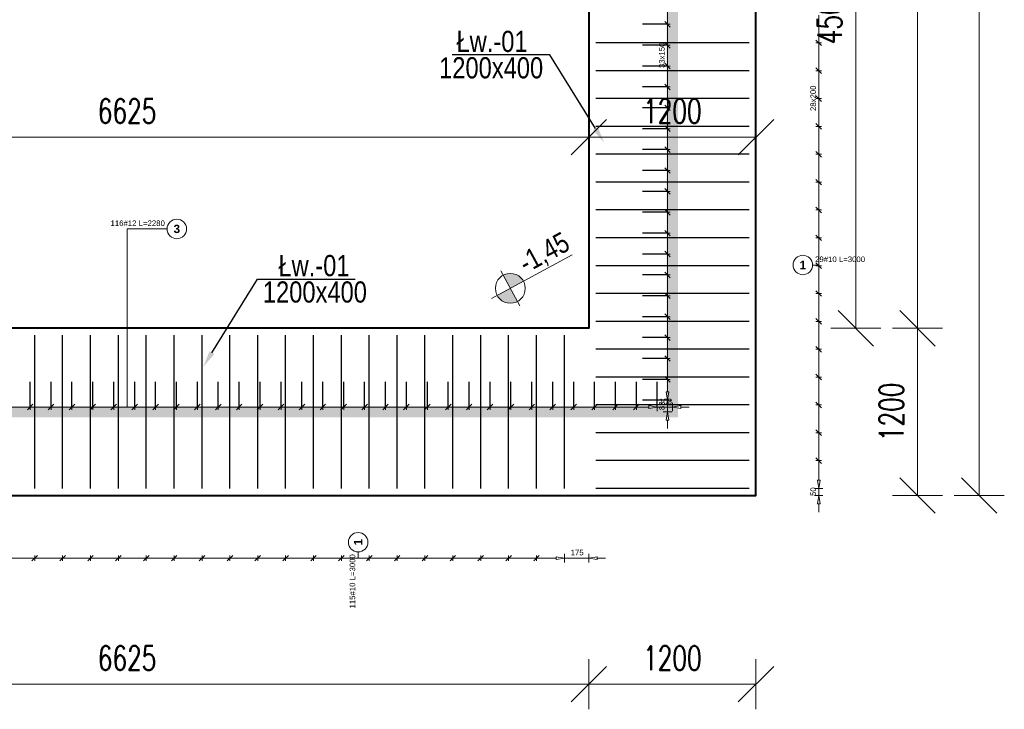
# Model space of a CAD drawing. Extents: x -274995 to 107519, y -337635 to 244261.
# Tile 13 of 49: x 59450 to 66514, y -60697 to -55745. Entities that reach past the tile are written whole.
import ezdxf
from ezdxf import colors
from ezdxf.entities.mleader import LeaderData, LeaderLine
from ezdxf.math import Vec2, Vec3

# ---------------------------------------------------------------- set-up
doc = ezdxf.new("R2010")
doc.units = 0
doc.header["$LTSCALE"] = 10
doc.header["$MEASUREMENT"] = 0
for name, color, linetype, lineweight in [('P-Linia1', 3, 'Continuous', 40), ('P-Opis', 1, 'Continuous', 18), ('P-Opis fundamenty', 193, 'Continuous', 9), ('P-Wymiar', 254, 'Continuous', 9)]:
    doc.layers.add(name, color=color, linetype=linetype, lineweight=lineweight)
doc.layers.add('RCAD_opis rozkładu', color=7, linetype='Continuous')
doc.layers.add('RCAD_rozkład pręta', color=7, linetype='Continuous')
doc.styles.add('_Fd Opis', font='arial.ttf', dxfattribs={"width": 0.8})
doc.styles.add('ROMANS', font='romans.shx', dxfattribs={"width": 0.7})
doc.styles.add('style1', font='arial.ttf')
doc.styles.add('style3', font='arialbd.ttf')
doc.dimstyles.new('A100', dxfattribs={"dimscale": 100, "dimtxt": 1.75, "dimasz": 0.1, "dimexe": 0, "dimexo": 0, "dimgap": 1, "dimtad": 1, "dimdec": 4, "dimrnd": 0.1, "dimdsep": 46, "dimtxsty": 'ROMANS', "dimblk": '[[[[[[[[', "dimcen": 2, "dimdle": 2, "dimse1": 1, "dimse2": 1, "dimclrd": 256, "dimclrt": 1, "dimadec": 0, "dimazin": 0, "dimtfac": 1, "dimtdec": 4, "dimtix": 1, "dimtmove": 2, "dimatfit": 3, "dimldrblk": '[[[[[[[[', "dimfxl": 1, "dimtvp": 0.6, "dimtolj": 1, "dimlwd": 9, "dimarcsym": 0})

# ---------------------------------------------------------------- blocks, each defined once
blk = doc.blocks.new('A$C798F0764')
at = {"layer": 'P-Opis'}
h = blk.add_hatch(color=1, dxfattribs=at)
h.dxf.hatch_style = 1
h.paths.add_polyline_path([(87, -43), (-30, -160, 0.414214), (204, -160)])
h.paths.add_polyline_path([(-30, 74), (87, -43), (204, 74, 0.414214)])
at = {"layer": 'P-Opis', "color": 1}
for p, q in [((-80, -210), (636, 506)), ((-68, 111), (241, -198))]:
    blk.add_line(p, q, dxfattribs=at)
blk.add_circle((87, -43), 165, dxfattribs=at)
blk = doc.blocks.new('[[[[[[[[')
at = {"layer": 'P-Wymiar'}
for p, q in [((0, 18), (0, -18)), ((-12.73, -12.73), (12.73, 12.73)), ((0, 0), (-4.63, 0))]:
    blk.add_line(p, q, dxfattribs=at)
blk = doc.blocks.new('*D527')
at = {"layer": 'Defpoints', "color": 0, "transparency": 16777216}
for p in [(56907.7, -56588.4), (63532.7, -56588.4), (63532.7, -56588.4)]:
    blk.add_point(p, dxfattribs=at)
at = {"layer": 'P-Wymiar', "lineweight": 9, "transparency": 16777216}
blk.add_line((56917.7, -56588.4), (63522.7, -56588.4), dxfattribs=at)
at = {"layer": 'P-Wymiar', "lineweight": 9, "transparency": 16777216, "xscale": 10, "yscale": 10, "zscale": 10, "rotation": 180}
blk.add_blockref('[[[[[[[[', (56907.7, -56588.4), dxfattribs=at)
at = {"layer": 'P-Wymiar', "lineweight": 9, "transparency": 16777216, "xscale": 10, "yscale": 10, "zscale": 10}
blk.add_blockref('[[[[[[[[', (63532.7, -56588.4), dxfattribs=at)
at = {"layer": 'P-Wymiar', "color": 1, "transparency": 16777216, "insert": (60220.2, -56400.9), "char_height": 175, "attachment_point": 5, "style": 'ROMANS'}
blk.add_mtext('\\A1;6625', dxfattribs=at)
blk = doc.blocks.new('*D528')
at = {"layer": 'Defpoints', "color": 0, "transparency": 16777216}
for p in [(63532.7, -56588.4), (64732.7, -56588.4), (64732.7, -56588.4)]:
    blk.add_point(p, dxfattribs=at)
at = {"layer": 'P-Wymiar', "lineweight": 9, "transparency": 16777216}
blk.add_line((63542.7, -56588.4), (64722.7, -56588.4), dxfattribs=at)
at = {"layer": 'P-Wymiar', "lineweight": 9, "transparency": 16777216, "xscale": 10, "yscale": 10, "zscale": 10, "rotation": 180}
blk.add_blockref('[[[[[[[[', (63532.7, -56588.4), dxfattribs=at)
at = {"layer": 'P-Wymiar', "lineweight": 9, "transparency": 16777216, "xscale": 10, "yscale": 10, "zscale": 10}
blk.add_blockref('[[[[[[[[', (64732.7, -56588.4), dxfattribs=at)
at = {"layer": 'P-Wymiar', "color": 1, "transparency": 16777216, "insert": (64132.7, -56400.9), "char_height": 175, "attachment_point": 5, "style": 'ROMANS'}
blk.add_mtext('\\A1;1200', dxfattribs=at)
blk = doc.blocks.new('*D566')
at = {"layer": 'Defpoints', "color": 0, "transparency": 16777216}
for p in [(63532.7, -57961.1), (64732.7, -57961.1), (64732.7, -60517.2)]:
    blk.add_point(p, dxfattribs=at)
at = {"layer": 'P-Wymiar', "lineweight": 9, "transparency": 16777216}
blk.add_line((63542.7, -60517.2), (64722.7, -60517.2), dxfattribs=at)
at = {"layer": 'P-Wymiar', "lineweight": 9, "transparency": 16777216, "xscale": 10, "yscale": 10, "zscale": 10, "rotation": 180}
blk.add_blockref('[[[[[[[[', (63532.7, -60517.2), dxfattribs=at)
at = {"layer": 'P-Wymiar', "lineweight": 9, "transparency": 16777216, "xscale": 10, "yscale": 10, "zscale": 10}
blk.add_blockref('[[[[[[[[', (64732.7, -60517.2), dxfattribs=at)
at = {"layer": 'P-Wymiar', "color": 1, "transparency": 16777216, "insert": (64132.7, -60329.7), "char_height": 175, "attachment_point": 5, "style": 'ROMANS'}
blk.add_mtext('\\A1;1200', dxfattribs=at)
blk = doc.blocks.new('*D591')
at = {"layer": 'Defpoints', "color": 0, "transparency": 16777216}
for p in [(56907.7, -57961.1), (63532.7, -57961.1), (63532.7, -60517.2)]:
    blk.add_point(p, dxfattribs=at)
at = {"layer": 'P-Wymiar', "lineweight": 9, "transparency": 16777216}
blk.add_line((56917.7, -60517.2), (63522.7, -60517.2), dxfattribs=at)
at = {"layer": 'P-Wymiar', "lineweight": 9, "transparency": 16777216, "xscale": 10, "yscale": 10, "zscale": 10, "rotation": 180}
blk.add_blockref('[[[[[[[[', (56907.7, -60517.2), dxfattribs=at)
at = {"layer": 'P-Wymiar', "lineweight": 9, "transparency": 16777216, "xscale": 10, "yscale": 10, "zscale": 10}
blk.add_blockref('[[[[[[[[', (63532.7, -60517.2), dxfattribs=at)
at = {"layer": 'P-Wymiar', "color": 1, "transparency": 16777216, "insert": (60220.2, -60329.7), "char_height": 175, "attachment_point": 5, "style": 'ROMANS'}
blk.add_mtext('\\A1;6625', dxfattribs=at)
blk = doc.blocks.new('*D592')
at = {"layer": 'Defpoints', "color": 0, "transparency": 16777216}
for p in [(62923.2, -57961.1), (65892.1, -57961.1), (62923.2, -59161.1)]:
    blk.add_point(p, dxfattribs=at)
at = {"layer": 'P-Wymiar', "lineweight": 9, "transparency": 16777216}
blk.add_line((65892.1, -59151.1), (65892.1, -57971.1), dxfattribs=at)
at = {"layer": 'P-Wymiar', "lineweight": 9, "transparency": 16777216, "xscale": 10, "yscale": 10, "zscale": 10}
for p, rotation in [((65892.1, -57961.1), 90), ((65892.1, -59161.1), 270)]:
    blk.add_blockref('[[[[[[[[', p, dxfattribs=dict(at, rotation=rotation))
at = {"layer": 'P-Wymiar', "color": 1, "transparency": 16777216, "insert": (65704.6, -58561.1), "char_height": 175, "attachment_point": 5, "rotation": 90, "style": 'ROMANS'}
blk.add_mtext('\\A1;1200', dxfattribs=at)
blk = doc.blocks.new('*D593')
at = {"layer": 'Defpoints', "color": 0, "transparency": 16777216}
for p in [(62617.8, -45066.1), (65892.1, -45066.1), (62923.2, -57961.1)]:
    blk.add_point(p, dxfattribs=at)
at = {"layer": 'P-Wymiar', "lineweight": 9, "transparency": 16777216}
blk.add_line((65892.1, -57951.1), (65892.1, -45076.1), dxfattribs=at)
at = {"layer": 'P-Wymiar', "lineweight": 9, "transparency": 16777216, "xscale": 10, "yscale": 10, "zscale": 10}
for p, rotation in [((65892.1, -45066.1), 90), ((65892.1, -57961.1), 270)]:
    blk.add_blockref('[[[[[[[[', p, dxfattribs=dict(at, rotation=rotation))
at = {"layer": 'P-Wymiar', "color": 1, "transparency": 16777216, "insert": (65704.6, -51513.6), "char_height": 175, "attachment_point": 5, "rotation": 90, "style": 'ROMANS'}
blk.add_mtext('\\A1;12895', dxfattribs=at)
blk = doc.blocks.new('*D595')
at = {"layer": 'Defpoints', "color": 0, "transparency": 16777216}
for p in [(64732.7, -43866.1), (66334.4, -43866.1), (64732.7, -59161.1)]:
    blk.add_point(p, dxfattribs=at)
at = {"layer": 'P-Wymiar', "lineweight": 9, "transparency": 16777216}
blk.add_line((66334.4, -59151.1), (66334.4, -43876.1), dxfattribs=at)
at = {"layer": 'P-Wymiar', "lineweight": 9, "transparency": 16777216, "xscale": 10, "yscale": 10, "zscale": 10}
for p, rotation in [((66334.4, -43866.1), 90), ((66334.4, -59161.1), 270)]:
    blk.add_blockref('[[[[[[[[', p, dxfattribs=dict(at, rotation=rotation))
at = {"layer": 'P-Wymiar', "color": 1, "transparency": 16777216, "insert": (66146.9, -51513.6), "char_height": 175, "attachment_point": 5, "rotation": 90, "style": 'ROMANS'}
blk.add_mtext('\\A1;15295', dxfattribs=at)
blk = doc.blocks.new('*D598')
at = {"layer": 'Defpoints', "color": 0, "transparency": 16777216}
for p in [(64732.7, -53461.1), (63532.7, -57961.1), (65448.7, -57961.1)]:
    blk.add_point(p, dxfattribs=at)
at = {"layer": 'P-Wymiar', "lineweight": 9, "transparency": 16777216}
blk.add_line((65448.7, -53471.1), (65448.7, -57951.1), dxfattribs=at)
at = {"layer": 'P-Wymiar', "lineweight": 9, "transparency": 16777216, "xscale": 10, "yscale": 10, "zscale": 10}
for p, rotation in [((65448.7, -53461.1), 90), ((65448.7, -57961.1), 270)]:
    blk.add_blockref('[[[[[[[[', p, dxfattribs=dict(at, rotation=rotation))
at = {"layer": 'P-Wymiar', "color": 1, "transparency": 16777216, "insert": (65261.2, -55711.1), "char_height": 175, "attachment_point": 5, "rotation": 90, "style": 'ROMANS'}
blk.add_mtext('\\A1;4500', dxfattribs=at)

msp = doc.modelspace()

# ---------------------------------------------------------------- linework, layer by layer
at = {"layer": 'Defpoints', "color": 40, "true_color": 0xe7c923, "const_width": 80}
msp.add_lwpolyline([(64132.71154, -53461.12697), (64132.71154, -58561.12831), (56307.74774, -58561.12831), (56307.74774, -54861.12697)], dxfattribs=at)
at = {"layer": 'P-Linia1'}
for points in [[(40007.78413, -59161.12697), (64732.71154, -59161.12697), (64732.71154, -43866.12831), (50782.74774, -43866.12831)], [(56907.74774, -57961.12697), (56907.74774, -45066.12831), (63532.71154, -45066.12831), (63532.71154, -57961.12697), (56907.74774, -57961.12697)]]:
    msp.add_lwpolyline(points, dxfattribs=at)
at = {"layer": 'RCAD_opis rozkładu', "color": 8, "lineweight": 0}
for p, q in [((64097.71154, -55777.98122), (64097.71154, -55627.98122)), ((65183.19528, -55911.12697), (65183.19528, -55711.12697)), ((64117.71154, -55797.98122), (64077.71154, -55757.98122)), ((64077.71154, -55777.98122), (64117.71154, -55777.98122)), ((64097.71154, -55927.98122), (64097.71154, -55777.98122)), ((64117.71154, -55947.98122), (64077.71154, -55907.98122)), ((64077.71154, -55927.98122), (64117.71154, -55927.98122)), ((64097.71154, -56002.98122), (64097.71154, -55927.98122)), ((65203.19528, -55931.12697), (65163.19528, -55891.12697)), ((65203.19528, -55911.12697), (65163.19528, -55911.12697)), ((65183.19528, -56111.12697), (65183.19528, -55911.12697)), ((64097.71154, -56002.98122), (64097.71154, -56077.98122)), ((64077.71154, -56057.98122), (64117.71154, -56097.98122)), ((64077.71154, -56077.98122), (64117.71154, -56077.98122)), ((64097.71154, -56077.98122), (64097.71154, -56227.98122)), ((65203.19528, -56131.12697), (65163.19528, -56091.12697)), ((65203.19528, -56111.12697), (65163.19528, -56111.12697)), ((65183.19528, -56311.12697), (65183.19528, -56111.12697)), ((64077.71154, -56207.98122), (64117.71154, -56247.98122)), ((64077.71154, -56227.98122), (64117.71154, -56227.98122)), ((64097.71154, -56227.98122), (64097.71154, -56377.98122)), ((65203.19528, -56331.12697), (65163.19528, -56291.12697)), ((64077.71154, -56357.98122), (64117.71154, -56397.98122)), ((65203.19528, -56311.12697), (65163.19528, -56311.12697)), ((65183.19528, -56411.12697), (65183.19528, -56311.12697)), ((64077.71154, -56377.98122), (64117.71154, -56377.98122)), ((64097.71154, -56377.98122), (64097.71154, -56527.98122)), ((65183.19528, -56411.12697), (65183.19528, -56511.12697)), ((64077.71154, -56507.98122), (64117.71154, -56547.98122)), ((65163.19528, -56491.12697), (65203.19528, -56531.12697)), ((65203.19528, -56511.12697), (65163.19528, -56511.12697)), ((65183.19528, -56511.12697), (65183.19528, -56711.12697)), ((64077.71154, -56527.98122), (64117.71154, -56527.98122)), ((64097.71154, -56527.98122), (64097.71154, -56677.98122)), ((64077.71154, -56657.98122), (64117.71154, -56697.98122)), ((64077.71154, -56677.98122), (64117.71154, -56677.98122)), ((64097.71154, -56677.98122), (64097.71154, -56827.98122)), ((65163.19528, -56691.12697), (65203.19528, -56731.12697)), ((65203.19528, -56711.12697), (65163.19528, -56711.12697)), ((65183.19528, -56711.12697), (65183.19528, -56911.12697)), ((64077.71154, -56807.98122), (64117.71154, -56847.98122)), ((64077.71154, -56827.98122), (64117.71154, -56827.98122)), ((64097.71154, -56827.98122), (64097.71154, -56977.98122)), ((65163.19528, -56891.12697), (65203.19528, -56931.12697)), ((65203.19528, -56911.12697), (65163.19528, -56911.12697)), ((65183.19528, -56911.12697), (65183.19528, -57111.12697)), ((64077.71154, -56957.98122), (64117.71154, -56997.98122)), ((64077.71154, -56977.98122), (64117.71154, -56977.98122)), ((64097.71154, -56977.98122), (64097.71154, -57127.98122)), ((64077.71154, -57107.98122), (64117.71154, -57147.98122)), ((64077.71154, -57127.98122), (64117.71154, -57127.98122)), ((64097.71154, -57127.98122), (64097.71154, -57277.98122)), ((65163.19528, -57091.12697), (65203.19528, -57131.12697)), ((65203.19528, -57111.12697), (65163.19528, -57111.12697)), ((65183.19528, -57111.12697), (65183.19528, -57311.12697)), ((60220.54394, -57247.37781), (60220.54394, -58526.12697)), ((60220.54394, -57247.37781), (60507.00524, -57247.37781)), ((64077.71154, -57257.98122), (64117.71154, -57297.98122)), ((64077.71154, -57277.98122), (64117.71154, -57277.98122)), ((64097.71154, -57277.98122), (64097.71154, -57427.98122)), ((65163.19528, -57291.12697), (65203.19528, -57331.12697)), ((65203.19528, -57311.12697), (65163.19528, -57311.12697)), ((65183.19528, -57311.12697), (65183.19528, -57511.12697)), ((64077.71154, -57407.98122), (64117.71154, -57447.98122)), ((64077.71154, -57427.98122), (64117.71154, -57427.98122)), ((64097.71154, -57427.98122), (64097.71154, -57577.98122)), ((65138.90888, -57506.37074), (65183.19528, -57506.37074)), ((65163.19528, -57491.12697), (65203.19528, -57531.12697)), ((64077.71154, -57557.98122), (64117.71154, -57597.98122)), ((64077.71154, -57577.98122), (64117.71154, -57577.98122)), ((64097.71154, -57577.98122), (64097.71154, -57727.98122)), ((65203.19528, -57511.12697), (65163.19528, -57511.12697)), ((65183.19528, -57511.12697), (65183.19528, -57711.12697)), ((64077.71154, -57707.98122), (64117.71154, -57747.98122)), ((65163.19528, -57691.12697), (65203.19528, -57731.12697)), ((65203.19528, -57711.12697), (65163.19528, -57711.12697)), ((65183.19528, -57711.12697), (65183.19528, -57911.12697)), ((64077.71154, -57727.98122), (64117.71154, -57727.98122)), ((64097.71154, -57727.98122), (64097.71154, -57877.98122)), ((64077.71154, -57857.98122), (64117.71154, -57897.98122)), ((64077.71154, -57877.98122), (64117.71154, -57877.98122)), ((64097.71154, -57877.98122), (64097.71154, -58027.98122)), ((65163.19528, -57891.12697), (65203.19528, -57931.12697)), ((65203.19528, -57911.12697), (65163.19528, -57911.12697)), ((65183.19528, -57911.12697), (65183.19528, -58111.12697)), ((64077.71154, -58007.98122), (64117.71154, -58047.98122)), ((64077.71154, -58027.98122), (64117.71154, -58027.98122)), ((64097.71154, -58027.98122), (64097.71154, -58177.98122)), ((65163.19528, -58091.12697), (65203.19528, -58131.12697)), ((65203.19528, -58111.12697), (65163.19528, -58111.12697)), ((65183.19528, -58111.12697), (65183.19528, -58311.12697)), ((64077.71154, -58157.98122), (64117.71154, -58197.98122)), ((64077.71154, -58177.98122), (64117.71154, -58177.98122)), ((64097.71154, -58177.98122), (64097.71154, -58327.98122)), ((64077.71154, -58307.98122), (64117.71154, -58347.98122)), ((64077.71154, -58327.98122), (64117.71154, -58327.98122)), ((64097.71154, -58327.98122), (64097.71154, -58417.98122)), ((65163.19528, -58291.12697), (65203.19528, -58331.12697)), ((65203.19528, -58311.12697), (65163.19528, -58311.12697)), ((65183.19528, -58311.12697), (65183.19528, -58511.12697)), ((64097.71154, -58477.98122), (64087.71154, -58417.98122)), ((64107.71154, -58417.98122), (64087.71154, -58417.98122)), ((64107.71154, -58417.98122), (64097.71154, -58477.98122)), ((64024.62377, -58496.12697), (64024.62377, -58556.12697)), ((64067.71154, -58477.98122), (64127.71154, -58477.98122)), ((64097.71154, -58477.98122), (64097.71154, -58561.12831)), ((64132.71288, -58496.12697), (64132.71288, -58556.12697)), ((65163.19528, -58491.12697), (65203.19528, -58531.12697)), ((59374.62377, -58526.12697), (59524.62377, -58526.12697)), ((59504.62377, -58546.12697), (59544.62377, -58506.12697)), ((59524.62377, -58506.12697), (59524.62377, -58546.12697)), ((59524.62377, -58526.12697), (59674.62377, -58526.12697)), ((59654.62377, -58546.12697), (59694.62377, -58506.12697)), ((59674.62377, -58506.12697), (59674.62377, -58546.12697)), ((59674.62377, -58526.12697), (59824.62377, -58526.12697)), ((59804.62377, -58546.12697), (59844.62377, -58506.12697)), ((59824.62377, -58506.12697), (59824.62377, -58546.12697)), ((59824.62377, -58526.12697), (59974.62377, -58526.12697)), ((59954.62377, -58546.12697), (59994.62377, -58506.12697)), ((59974.62377, -58506.12697), (59974.62377, -58546.12697)), ((59974.62377, -58526.12697), (60124.62377, -58526.12697)), ((60104.62377, -58546.12697), (60144.62377, -58506.12697)), ((60124.62377, -58506.12697), (60124.62377, -58546.12697)), ((60124.62377, -58526.12697), (60274.62377, -58526.12697)), ((60254.62377, -58546.12697), (60294.62377, -58506.12697)), ((60274.62377, -58506.12697), (60274.62377, -58546.12697)), ((60274.62377, -58526.12697), (60424.62377, -58526.12697)), ((60404.62377, -58546.12697), (60444.62377, -58506.12697)), ((60424.62377, -58506.12697), (60424.62377, -58546.12697)), ((60424.62377, -58526.12697), (60574.62377, -58526.12697)), ((60554.62377, -58546.12697), (60594.62377, -58506.12697)), ((60574.62377, -58506.12697), (60574.62377, -58546.12697)), ((60574.62377, -58526.12697), (60724.62377, -58526.12697)), ((60704.62377, -58546.12697), (60744.62377, -58506.12697)), ((60724.62377, -58506.12697), (60724.62377, -58546.12697)), ((60724.62377, -58526.12697), (60874.62377, -58526.12697)), ((60854.62377, -58546.12697), (60894.62377, -58506.12697)), ((60874.62377, -58506.12697), (60874.62377, -58546.12697)), ((60874.62377, -58526.12697), (61024.62377, -58526.12697)), ((61004.62377, -58546.12697), (61044.62377, -58506.12697)), ((61024.62377, -58506.12697), (61024.62377, -58546.12697)), ((61024.62377, -58526.12697), (61174.62377, -58526.12697)), ((61154.62377, -58546.12697), (61194.62377, -58506.12697)), ((61174.62377, -58506.12697), (61174.62377, -58546.12697)), ((61174.62377, -58526.12697), (61324.62377, -58526.12697)), ((61304.62377, -58546.12697), (61344.62377, -58506.12697)), ((61324.62377, -58506.12697), (61324.62377, -58546.12697)), ((61324.62377, -58526.12697), (61474.62377, -58526.12697)), ((61454.62377, -58546.12697), (61494.62377, -58506.12697)), ((61474.62377, -58506.12697), (61474.62377, -58546.12697)), ((61474.62377, -58526.12697), (61624.62377, -58526.12697)), ((61604.62377, -58546.12697), (61644.62377, -58506.12697)), ((61624.62377, -58506.12697), (61624.62377, -58546.12697)), ((61624.62377, -58526.12697), (61774.62377, -58526.12697)), ((61754.62377, -58546.12697), (61794.62377, -58506.12697)), ((61774.62377, -58506.12697), (61774.62377, -58546.12697)), ((61774.62377, -58526.12697), (61924.62377, -58526.12697)), ((61904.62377, -58546.12697), (61944.62377, -58506.12697)), ((61924.62377, -58506.12697), (61924.62377, -58546.12697)), ((61924.62377, -58526.12697), (62074.62377, -58526.12697)), ((62054.62377, -58546.12697), (62094.62377, -58506.12697)), ((62074.62377, -58506.12697), (62074.62377, -58546.12697)), ((62074.62377, -58526.12697), (62224.62377, -58526.12697)), ((62204.62377, -58546.12697), (62244.62377, -58506.12697)), ((62224.62377, -58506.12697), (62224.62377, -58546.12697)), ((62224.62377, -58526.12697), (62374.62377, -58526.12697)), ((62354.62377, -58546.12697), (62394.62377, -58506.12697)), ((62374.62377, -58506.12697), (62374.62377, -58546.12697)), ((62374.62377, -58526.12697), (62524.62377, -58526.12697)), ((62504.62377, -58546.12697), (62544.62377, -58506.12697)), ((62524.62377, -58506.12697), (62524.62377, -58546.12697)), ((62524.62377, -58526.12697), (62674.62377, -58526.12697)), ((62654.62377, -58546.12697), (62694.62377, -58506.12697)), ((62674.62377, -58506.12697), (62674.62377, -58546.12697)), ((62674.62377, -58526.12697), (62824.62377, -58526.12697)), ((62804.62377, -58546.12697), (62844.62377, -58506.12697)), ((62824.62377, -58506.12697), (62824.62377, -58546.12697)), ((62824.62377, -58526.12697), (62974.62377, -58526.12697)), ((62954.62377, -58546.12697), (62994.62377, -58506.12697)), ((62974.62377, -58506.12697), (62974.62377, -58546.12697)), ((62974.62377, -58526.12697), (63124.62377, -58526.12697)), ((63104.62377, -58546.12697), (63144.62377, -58506.12697)), ((63124.62377, -58506.12697), (63124.62377, -58546.12697)), ((63124.62377, -58526.12697), (63274.62377, -58526.12697)), ((63254.62377, -58546.12697), (63294.62377, -58506.12697)), ((63274.62377, -58506.12697), (63274.62377, -58546.12697)), ((63274.62377, -58526.12697), (63424.62377, -58526.12697)), ((63404.62377, -58546.12697), (63444.62377, -58506.12697)), ((63424.62377, -58506.12697), (63424.62377, -58546.12697)), ((63424.62377, -58526.12697), (63574.62377, -58526.12697)), ((63554.62377, -58546.12697), (63594.62377, -58506.12697)), ((63574.62377, -58506.12697), (63574.62377, -58546.12697)), ((63574.62377, -58526.12697), (63724.62377, -58526.12697)), ((63704.62377, -58546.12697), (63744.62377, -58506.12697)), ((63724.62377, -58506.12697), (63724.62377, -58546.12697)), ((63724.62377, -58526.12697), (63874.62377, -58526.12697)), ((63854.62377, -58546.12697), (63894.62377, -58506.12697)), ((63874.62377, -58506.12697), (63874.62377, -58546.12697)), ((63874.62377, -58526.12697), (63964.62377, -58526.12697)), ((63964.62377, -58516.12697), (64024.62377, -58526.12697)), ((63964.62377, -58516.12697), (63964.62377, -58536.12697)), ((64024.62377, -58526.12697), (63964.62377, -58536.12697)), ((64024.62377, -58526.12697), (64132.71288, -58526.12697)), ((64127.71154, -58561.12831), (64067.71154, -58561.12831)), ((64087.71154, -58621.12831), (64097.71154, -58561.12831)), ((64097.71154, -58561.12831), (64107.71154, -58621.12831)), ((64132.71288, -58526.12697), (64192.71288, -58516.12697)), ((64192.71288, -58536.12697), (64132.71288, -58526.12697)), ((64192.71288, -58536.12697), (64192.71288, -58516.12697)), ((64252.71288, -58526.12697), (64192.71288, -58526.12697)), ((65203.19528, -58511.12697), (65163.19528, -58511.12697)), ((65183.19528, -58511.12697), (65183.19528, -58711.12697)), ((64087.71154, -58621.12831), (64107.71154, -58621.12831)), ((64097.71154, -58681.12831), (64097.71154, -58621.12831)), ((65163.19528, -58691.12697), (65203.19528, -58731.12697)), ((65203.19528, -58711.12697), (65163.19528, -58711.12697)), ((65183.19528, -58711.12697), (65183.19528, -58911.12697)), ((65163.19528, -58891.12697), (65203.19528, -58931.12697)), ((65203.19528, -58911.12697), (65163.19528, -58911.12697)), ((65183.19528, -58911.12697), (65183.19528, -59051.12697)), ((65183.19528, -59111.12697), (65173.19528, -59051.12697)), ((65193.19528, -59051.12697), (65173.19528, -59051.12697)), ((65193.19528, -59051.12697), (65183.19528, -59111.12697)), ((65213.19528, -59111.12697), (65153.19528, -59111.12697)), ((65183.19528, -59111.12697), (65183.19528, -59161.12697)), ((65213.19528, -59161.12697), (65153.19528, -59161.12697)), ((65173.19528, -59221.12697), (65183.19528, -59161.12697)), ((65183.19528, -59161.12697), (65193.19528, -59221.12697)), ((65173.19528, -59221.12697), (65193.19528, -59221.12697)), ((65183.19528, -59281.12697), (65183.19528, -59221.12697)), ((59357.78413, -59611.61071), (59557.78413, -59611.61071)), ((59537.78413, -59631.61071), (59577.78413, -59591.61071)), ((59557.78413, -59631.61071), (59557.78413, -59591.61071)), ((59557.78413, -59611.61071), (59757.78413, -59611.61071)), ((59737.78413, -59631.61071), (59777.78413, -59591.61071)), ((59757.78413, -59631.61071), (59757.78413, -59591.61071)), ((59757.78413, -59611.61071), (59957.78413, -59611.61071)), ((59937.78413, -59631.61071), (59977.78413, -59591.61071)), ((59957.78413, -59631.61071), (59957.78413, -59591.61071)), ((59957.78413, -59611.61071), (60157.78413, -59611.61071)), ((60137.78413, -59631.61071), (60177.78413, -59591.61071)), ((60157.78413, -59631.61071), (60157.78413, -59591.61071)), ((60157.78413, -59611.61071), (60357.78413, -59611.61071)), ((60337.78413, -59631.61071), (60377.78413, -59591.61071)), ((60357.78413, -59631.61071), (60357.78413, -59591.61071)), ((60357.78413, -59611.61071), (60557.78413, -59611.61071)), ((60537.78413, -59631.61071), (60577.78413, -59591.61071)), ((60557.78413, -59631.61071), (60557.78413, -59591.61071)), ((60557.78413, -59611.61071), (60757.78413, -59611.61071)), ((60737.78413, -59631.61071), (60777.78413, -59591.61071)), ((60757.78413, -59631.61071), (60757.78413, -59591.61071)), ((60757.78413, -59611.61071), (60957.78413, -59611.61071)), ((60937.78413, -59631.61071), (60977.78413, -59591.61071)), ((60957.78413, -59631.61071), (60957.78413, -59591.61071)), ((60957.78413, -59611.61071), (61157.78413, -59611.61071)), ((61137.78413, -59631.61071), (61177.78413, -59591.61071)), ((61157.78413, -59631.61071), (61157.78413, -59591.61071)), ((61157.78413, -59611.61071), (61357.78413, -59611.61071)), ((61337.78413, -59631.61071), (61377.78413, -59591.61071)), ((61357.78413, -59631.61071), (61357.78413, -59591.61071)), ((61357.78413, -59611.61071), (61557.78413, -59611.61071)), ((61537.78413, -59631.61071), (61577.78413, -59591.61071)), ((61557.78413, -59631.61071), (61557.78413, -59591.61071)), ((61557.78413, -59611.61071), (61757.78413, -59611.61071)), ((61737.78413, -59631.61071), (61777.78413, -59591.61071)), ((61757.78413, -59631.61071), (61757.78413, -59591.61071)), ((61757.78413, -59611.61071), (61957.78413, -59611.61071)), ((61877.95531, -59567.32431), (61877.95531, -59611.61071)), ((61937.78413, -59631.61071), (61977.78413, -59591.61071)), ((61957.78413, -59631.61071), (61957.78413, -59591.61071)), ((61957.78413, -59611.61071), (62157.78413, -59611.61071)), ((62137.78413, -59631.61071), (62177.78413, -59591.61071)), ((62157.78413, -59631.61071), (62157.78413, -59591.61071)), ((62157.78413, -59611.61071), (62357.78413, -59611.61071)), ((62337.78413, -59631.61071), (62377.78413, -59591.61071)), ((62357.78413, -59631.61071), (62357.78413, -59591.61071)), ((62357.78413, -59611.61071), (62557.78413, -59611.61071)), ((62537.78413, -59631.61071), (62577.78413, -59591.61071)), ((62557.78413, -59631.61071), (62557.78413, -59591.61071)), ((62557.78413, -59611.61071), (62757.78413, -59611.61071)), ((62737.78413, -59631.61071), (62777.78413, -59591.61071)), ((62757.78413, -59631.61071), (62757.78413, -59591.61071)), ((62757.78413, -59611.61071), (62957.78413, -59611.61071)), ((62937.78413, -59631.61071), (62977.78413, -59591.61071)), ((62957.78413, -59631.61071), (62957.78413, -59591.61071)), ((62957.78413, -59611.61071), (63157.78413, -59611.61071)), ((63137.78413, -59631.61071), (63177.78413, -59591.61071)), ((63157.78413, -59631.61071), (63157.78413, -59591.61071)), ((63157.78413, -59611.61071), (63297.78413, -59611.61071)), ((63297.78413, -59601.61071), (63357.78413, -59611.61071)), ((63297.78413, -59601.61071), (63297.78413, -59621.61071)), ((63357.78413, -59611.61071), (63297.78413, -59621.61071)), ((63357.78413, -59641.61071), (63357.78413, -59581.61071)), ((63357.78413, -59611.61071), (63532.71154, -59611.61071)), ((63532.71154, -59581.61071), (63532.71154, -59641.61071)), ((63532.71154, -59611.61071), (63592.71154, -59601.61071)), ((63592.71154, -59621.61071), (63532.71154, -59611.61071)), ((63592.71154, -59621.61071), (63592.71154, -59601.61071)), ((63652.71154, -59611.61071), (63592.71154, -59611.61071))]:
    msp.add_line(p, q, dxfattribs=at)
for centre in [(60577.00524, -57247.37781), (65068.90888, -57506.37074), (61877.95531, -59497.32431)]:
    msp.add_circle(centre, 70, dxfattribs=at)
at = {"layer": 'RCAD_rozkład pręta', "color": 7, "linetype": 'ByBlock', "lineweight": 30}
for p, q in [((64097.71154, -55777.98122), (63917.71227, -55777.98122)), ((64682.71154, -55911.12697), (63582.71154, -55911.12697)), ((64097.71154, -55927.98122), (63917.71227, -55927.98122)), ((64097.71154, -56077.98122), (63917.71227, -56077.98122)), ((64682.71154, -56111.12697), (63582.71154, -56111.12697)), ((64097.71154, -56227.98122), (63917.71227, -56227.98122)), ((64682.71154, -56311.12697), (63582.71154, -56311.12697)), ((64097.71154, -56377.98122), (63917.71227, -56377.98122)), ((64682.71154, -56511.12697), (63582.71154, -56511.12697)), ((64097.71154, -56527.98122), (63917.71227, -56527.98122)), ((64682.71154, -56711.12697), (63582.71154, -56711.12697)), ((64097.71154, -56677.98122), (63917.71227, -56677.98122)), ((64097.71154, -56827.98122), (63917.71227, -56827.98122)), ((64682.71154, -56911.12697), (63582.71154, -56911.12697)), ((64097.71154, -56977.98122), (63917.71227, -56977.98122)), ((64682.71154, -57111.12697), (63582.71154, -57111.12697)), ((64097.71154, -57127.98122), (63917.71227, -57127.98122)), ((64097.71154, -57277.98122), (63917.71227, -57277.98122)), ((64682.71154, -57311.12697), (63582.71154, -57311.12697)), ((64097.71154, -57427.98122), (63917.71227, -57427.98122)), ((64682.71154, -57511.12697), (63582.71154, -57511.12697)), ((64097.71154, -57577.98122), (63917.71227, -57577.98122)), ((64682.71154, -57711.12697), (63582.71154, -57711.12697)), ((64097.71154, -57727.98122), (63917.71227, -57727.98122)), ((64682.71154, -57911.12697), (63582.71154, -57911.12697)), ((64097.71154, -57877.98122), (63917.71227, -57877.98122)), ((59557.78413, -59111.12697), (59557.78413, -58011.12697)), ((59757.78413, -59111.12697), (59757.78413, -58011.12697)), ((59957.78413, -59111.12697), (59957.78413, -58011.12697)), ((60157.78413, -59111.12697), (60157.78413, -58011.12697)), ((60357.78413, -59111.12697), (60357.78413, -58011.12697)), ((60557.78413, -59111.12697), (60557.78413, -58011.12697)), ((60757.78413, -59111.12697), (60757.78413, -58011.12697)), ((60957.78413, -59111.12697), (60957.78413, -58011.12697)), ((61157.78413, -59111.12697), (61157.78413, -58011.12697)), ((61357.78413, -59111.12697), (61357.78413, -58011.12697)), ((61557.78413, -59111.12697), (61557.78413, -58011.12697)), ((61757.78413, -59111.12697), (61757.78413, -58011.12697)), ((61957.78413, -59111.12697), (61957.78413, -58011.12697)), ((62157.78413, -59111.12697), (62157.78413, -58011.12697)), ((62357.78413, -59111.12697), (62357.78413, -58011.12697)), ((62557.78413, -59111.12697), (62557.78413, -58011.12697)), ((62757.78413, -59111.12697), (62757.78413, -58011.12697)), ((62957.78413, -59111.12697), (62957.78413, -58011.12697)), ((63157.78413, -59111.12697), (63157.78413, -58011.12697)), ((63357.78413, -59111.12697), (63357.78413, -58011.12697)), ((64097.71154, -58027.98122), (63917.71227, -58027.98122)), ((64682.71154, -58111.12697), (63582.71154, -58111.12697)), ((64097.71154, -58177.98122), (63917.71227, -58177.98122)), ((59524.62377, -58526.12697), (59524.62377, -58346.1277)), ((59674.62377, -58526.12697), (59674.62377, -58346.1277)), ((59824.62377, -58526.12697), (59824.62377, -58346.1277)), ((59974.62377, -58526.12697), (59974.62377, -58346.1277)), ((60124.62377, -58526.12697), (60124.62377, -58346.1277)), ((60274.62377, -58526.12697), (60274.62377, -58346.1277)), ((60424.62377, -58526.12697), (60424.62377, -58346.1277)), ((60574.62377, -58526.12697), (60574.62377, -58346.1277)), ((60724.62377, -58526.12697), (60724.62377, -58346.1277)), ((60874.62377, -58526.12697), (60874.62377, -58346.1277)), ((61024.62377, -58526.12697), (61024.62377, -58346.1277)), ((61174.62377, -58526.12697), (61174.62377, -58346.1277)), ((61324.62377, -58526.12697), (61324.62377, -58346.1277)), ((61474.62377, -58526.12697), (61474.62377, -58346.1277)), ((61624.62377, -58526.12697), (61624.62377, -58346.1277)), ((61774.62377, -58526.12697), (61774.62377, -58346.1277)), ((61924.62377, -58526.12697), (61924.62377, -58346.1277)), ((62074.62377, -58526.12697), (62074.62377, -58346.1277)), ((62224.62377, -58526.12697), (62224.62377, -58346.1277)), ((62374.62377, -58526.12697), (62374.62377, -58346.1277)), ((62524.62377, -58526.12697), (62524.62377, -58346.1277)), ((62674.62377, -58526.12697), (62674.62377, -58346.1277)), ((62824.62377, -58526.12697), (62824.62377, -58346.1277)), ((62974.62377, -58526.12697), (62974.62377, -58346.1277)), ((63124.62377, -58526.12697), (63124.62377, -58346.1277)), ((63274.62377, -58526.12697), (63274.62377, -58346.1277)), ((63424.62377, -58526.12697), (63424.62377, -58346.1277)), ((63574.62377, -58526.12697), (63574.62377, -58346.1277)), ((64682.71154, -58311.12697), (63582.71154, -58311.12697)), ((63724.62377, -58526.12697), (63724.62377, -58346.1277)), ((63874.62377, -58526.12697), (63874.62377, -58346.1277)), ((64097.71154, -58327.98122), (63917.71227, -58327.98122)), ((64024.62377, -58526.12697), (64024.62377, -58346.1277)), ((64097.71154, -58477.98122), (63917.71227, -58477.98122)), ((64682.71154, -58511.12697), (63582.71154, -58511.12697)), ((64682.71154, -58711.12697), (63582.71154, -58711.12697)), ((64682.71154, -58911.12697), (63582.71154, -58911.12697)), ((64682.71154, -59111.12697), (63582.71154, -59111.12697))]:
    msp.add_line(p, q, dxfattribs=at)

# ---------------------------------------------------------------- block references
at = {"layer": 'P-Opis fundamenty', "color": 1, "xscale": 0.65, "yscale": 0.65, "zscale": 0.65, "rotation": 343.5684437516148}
msp.add_blockref('A$C798F0764', (62923.58214, -57631.07666), dxfattribs=at)

# ---------------------------------------------------------------- texts
at = {"layer": 'P-Opis fundamenty', "char_height": 152.1, "style": '_Fd Opis'}
for s, insert, attachment_point in [('Łw.-01', (62583.75219, -55901.64575), 4), ('1200x400', (63205.66264, -56091.11891), 6), ('Łw.-01', (61816.34344, -57511.64575), 6), ('1200x400', (61194.43299, -57701.11891), 4)]:
    msp.add_mtext(s, dxfattribs=dict(at, insert=insert, attachment_point=attachment_point))
at = {"layer": 'P-Opis fundamenty', "insert": (63054.13728, -57516.20039), "char_height": 146.25, "attachment_point": 4, "rotation": 28.568443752, "style": '_Fd Opis'}
msp.add_mtext('{\\W0.8;-1,45}', dxfattribs=at)
at = {"layer": 'RCAD_opis rozkładu', "color": 2, "char_height": 40, "rotation": 90, "style": 'style1'}
for s, insert, attachment_point in [('33x150', (64078.1481, -56092.13538), 7), ('28x200', (65163.6182, -56400.63584), 7), ('83', (64078.1481, -58548.23144), 7), ('50', (65163.6182, -59164.70814), 7), ('115#10 L=3000', (61837.25954, -59777.95187), 5)]:
    msp.add_mtext(s, dxfattribs=dict(at, insert=insert, attachment_point=attachment_point))
at = {"layer": 'RCAD_opis rozkładu', "color": 2, "char_height": 40, "style": 'style1'}
for s, insert, attachment_point in [('116#12 L=2280', (60296.37768, -57206.69568), 5), ('29#10 L=3000', (65336.2213, -57465.67497), 5), ('108', (64036.3218, -58506.54989), 7), ('175', (63402.79217, -59592.03363), 7)]:
    msp.add_mtext(s, dxfattribs=dict(at, insert=insert, attachment_point=attachment_point))
at = {"layer": 'RCAD_opis rozkładu', "color": 1, "char_height": 60, "attachment_point": 5, "style": 'style3'}
for s, insert in [('3', (60577.00524, -57247.37781)), ('1', (65068.90888, -57506.37074))]:
    msp.add_mtext(s, dxfattribs=dict(at, insert=insert))
at = {"layer": 'RCAD_opis rozkładu', "color": 1, "insert": (61877.95531, -59497.32431), "char_height": 60, "attachment_point": 5, "rotation": 90, "style": 'style3'}
msp.add_mtext('1', dxfattribs=at)

# ---------------------------------------------------------------- dimensions: what is measured, and where the dimension line sits
at = {"layer": 'P-Wymiar'}
for base, p1, p2, picture, middle in [((66334.4477791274, -43866.1283120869), (64732.7115412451, -59161.1269712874), (64732.7115412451, -43866.1283120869), '*D595', (66146.9477791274, -51513.6276416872)), ((65892.0830290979, -45066.1283120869), (62923.1693805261, -57961.1269712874), (62617.7770903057, -45066.1283120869), '*D593', (65704.5830290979, -51513.6276416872)), ((65448.66129, -57961.12697), (64732.71154, -53461.12697), (63532.71154, -57961.12697), '*D598', (65261.16129, -55711.12697)), ((65892.08303, -57961.12697), (62923.16938, -59161.12697), (62923.16938, -57961.12697), '*D592', (65704.58303, -58561.12697))]:
    dim = msp.add_linear_dim(base=base, p1=p1, p2=p2, angle=90, dimstyle='A100', dxfattribs=at)
    dim.commit()
    dim.dimension.update_dxf_attribs({"geometry": picture, "text_midpoint": middle})
for base, p1, p2, picture, middle in [((63532.71154, -56588.35641), (56907.74774, -56588.35641), (63532.71154, -56588.35641), '*D527', (60220.22964, -56400.85641)), ((64732.71154, -56588.35641), (63532.71154, -56588.35641), (64732.71154, -56588.35641), '*D528', (64132.71154, -56400.85641)), ((63532.71154, -60517.21496), (56907.74774, -57961.12697), (63532.71154, -57961.12697), '*D591', (60220.22964, -60329.71496)), ((64732.71154, -60517.21496), (63532.71154, -57961.12697), (64732.71154, -57961.12697), '*D566', (64132.71154, -60329.71496))]:
    dim = msp.add_linear_dim(base=base, p1=p1, p2=p2, dimstyle='A100', dxfattribs=at)
    dim.commit()
    dim.dimension.update_dxf_attribs({"geometry": picture, "text_midpoint": middle})

# ---------------------------------------------------------------- leaders
at = {"layer": 'P-Opis fundamenty'}
ml = msp.add_multileader_mtext('Standard', dxfattribs=at)
ml.set_content('         ', color=256)
ml.set_leader_properties()
ml.build(insert=Vec2(0, 0))
ml.multileader.update_dxf_attribs({"arrow_head_size": 120})
ctx = ml.context
ctx.base_point, ctx.arrow_head_size, ctx.plane_origin = Vec3(62534.73234, -55998.03465), 120, Vec3(62438.34499, -58169.5435)
ctx.text_align_type = 2
notes = []
notes.append((ctx, [(1, (1, 1, 0), (63253.40113, -55998.03465), (-1, 0), 700.69608, [(0, [(63643.40113, -56628.03465)], 0, [])])]))
ctx.mtext.insert, ctx.mtext.alignment, ctx.mtext.flow_direction = Vec3(62550.70505, -55996.03465), 3, 5
ml = msp.add_multileader_mtext('Standard', dxfattribs=at)
ml.set_content('         ', color=256)
ml.set_leader_properties()
ml.build(insert=Vec2(0, 0))
ml.multileader.update_dxf_attribs({"arrow_head_size": 120})
ctx = ml.context
ctx.base_point, ctx.arrow_head_size, ctx.plane_origin = Vec3(61856.77859, -57608.03465), 120, Vec3(61971.13865, -59779.5435)
notes.append((ctx, [(1, (1, 1, 0), (61156.08251, -57608.03465), (1, 0), 700.69608, [(0, [(60766.08251, -58238.03465)], 0, [])])]))
ctx.mtext.insert, ctx.mtext.flow_direction = Vec3(61858.77859, -57606.03465), 5
for ctx, leaders in notes:
    for number, flags, end, landing, length, lines in leaders:
        leader = LeaderData()
        leader.index, (leader.has_last_leader_line, leader.has_dogleg_vector, leader.attachment_direction) = number, flags
        leader.last_leader_point, leader.dogleg_vector, leader.dogleg_length = Vec3(end), Vec3(landing), length
        for number, points, colour, breaks in lines:
            line = LeaderLine()
            line.index, line.vertices, line.color, line.breaks = number, Vec3.list(points), colors.encode_raw_color(colour), breaks
            leader.lines.append(line)
        ctx.leaders.append(leader)

doc.saveas('drawing.dxf')
